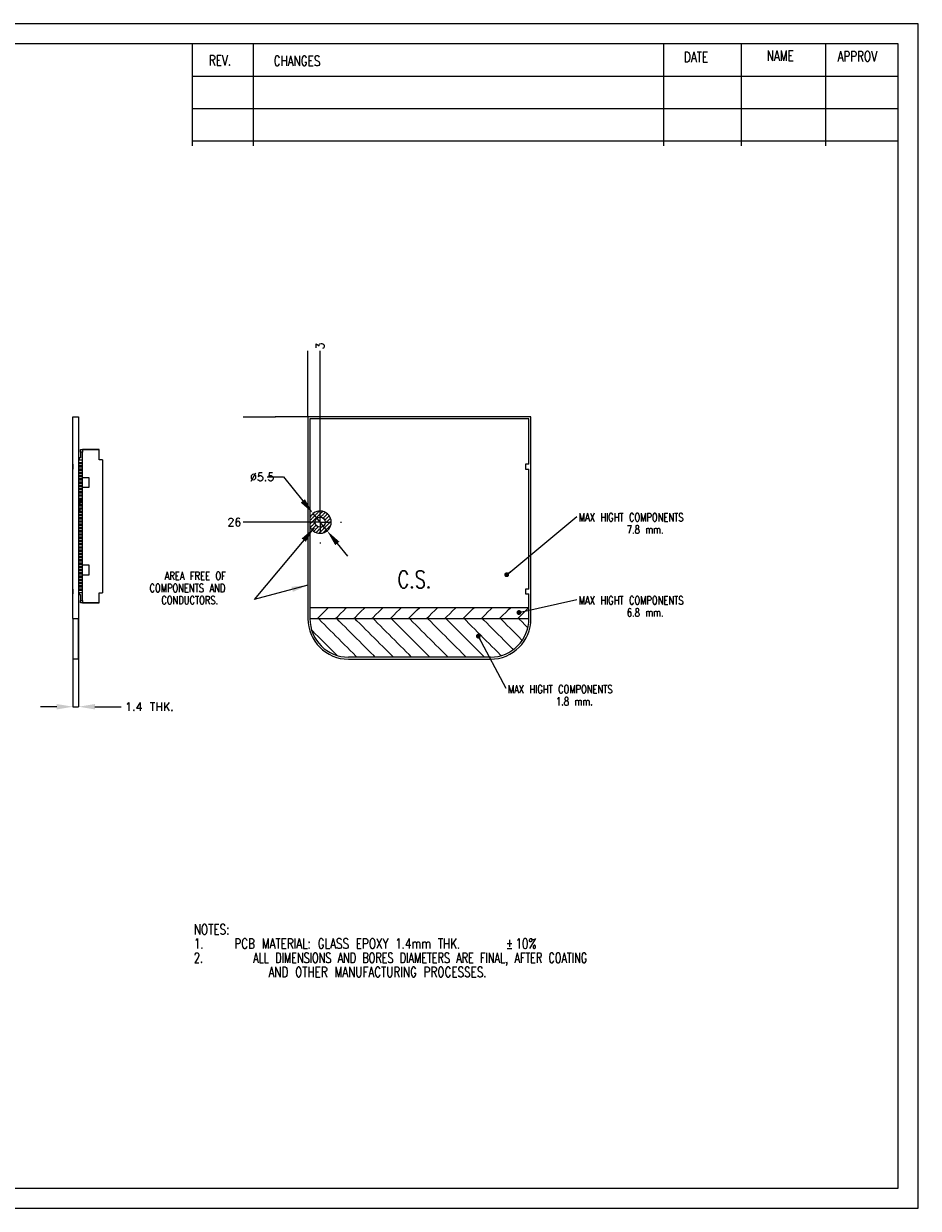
# Model space of a CAD drawing. Header units: inches. Extents: x 4 to 417, y 3 to 295.
# Tile 5 of 5: x 197 to 417, y 3 to 295. Entities that reach past the tile are written whole.
import ezdxf

# ---------------------------------------------------------------- set-up
doc = ezdxf.new("R2010")
doc.units = ezdxf.units.IN
doc.header["$MEASUREMENT"] = 0
doc.header["$PDSIZE"] = -1
doc.layers.get('0').update_dxf_attribs({"lineweight": 0})
doc.layers.get('Defpoints').update_dxf_attribs({"lineweight": 0})
doc.layers.add('DIM', color=1, linetype='Continuous', lineweight=0, true_color=0xff0000)
doc.layers.add('TXT', color=5, linetype='Continuous', lineweight=0, true_color=0x0000ff)
for name, color, linetype, lineweight in [('FORMAT', 7, 'Continuous', 15), ('FRAME', 7, 'Continuous', 0), ('SLD-0', 7, 'Continuous', 15)]:
    doc.layers.add(name, color=color, linetype=linetype, lineweight=lineweight)
doc.styles.add('_TCW_TXTSTY_1', font='txt')
doc.styles.add('_TCW_TXTSTY_2', font='TXT.SHX', dxfattribs={"width": 0.75})
doc.styles.add('_TCW_TXTSTY_3', font='TXT.SHX', dxfattribs={"width": 0.695205})
doc.styles.add('SLDTEXTSTYLE0', font='TXT.SHX')
doc.styles.get("Standard").update_dxf_attribs({"font": 'TXT.SHX'})
doc.dimstyles.get("Standard").update_dxf_attribs({"dimtxt": 1.2, "dimasz": 4, "dimexe": 1, "dimexo": 1, "dimgap": 1.524, "dimtad": 1, "dimtih": 1, "dimtoh": 1, "dimrnd": 2e-07, "dimzin": 0, "dimdsep": 46, "dimtxsty": '_TCW_TXTSTY_1', "dimcen": 0.09, "dimazin": 0, "dimtfac": 1, "dimtmove": 0, "dimatfit": 3, "dimfxl": 1, "dimtolj": 1, "dimtzin": 0, "dimarcsym": 0})

# ---------------------------------------------------------------- blocks, each defined once
blk = doc.blocks.new('SW_NOTE_0')
at = {"layer": 'DIM', "color": 0, "char_height": 2.5, "attachment_point": 1}
for s, insert, style in [('NOTES:', (0, 3.22), '_TCW_TXTSTY_2'), ('1.', (0, -0.28), '_TCW_TXTSTY_2'), ('PCB MATERIAL: GLASS EPOXY 1.4mm THK. ', (10, -0.28), '_TCW_TXTSTY_2'), ('%%p', (76.92, -0.28), '_TCW_TXTSTY_2'), ('10%', (79.3, -0.28), '_TCW_TXTSTY_2'), ('2.        ALL DIMENSIONS AND BORES DIAMETERS ARE FINAL, AFTER COATING    ', (0, -3.78), '_TCW_TXTSTY_3'), ('           AND OTHER MANUFACTURING PROCESSES. ', (0, -7.28), '_TCW_TXTSTY_2')]:
    blk.add_mtext(s, dxfattribs=dict(at, insert=insert, style=style))
blk = doc.blocks.new('*D34')
at = {"layer": 'Defpoints', "color": 0}
for p in [(209.01, 138.54), (210.41, 138.66), (210.41, 126.32)]:
    blk.add_point(p, dxfattribs=at)
at = {"layer": 'DIM', "color": 0, "lineweight": -2}
for p, q in [((209.01, 138.48), (209.01, 126.32)), ((210.41, 138.6), (210.41, 126.32)), ((205.01, 126.32), (201.01, 126.32)), ((209.01, 126.32), (210.41, 126.32)), ((214.41, 126.32), (220.94, 126.32))]:
    blk.add_line(p, q, dxfattribs=at)
at = {"layer": 'DIM', "color": 0}
for points in [[(205.01, 125.65), (205.01, 126.98), (209.01, 126.32)], [(214.41, 126.98), (214.41, 125.65), (210.41, 126.32)]]:
    blk.add_solid(points, dxfattribs=at)
at = {"layer": 'DIM', "color": 0, "insert": (227.87, 126.32), "char_height": 2, "attachment_point": 5, "style": 'SLDTEXTSTYLE0'}
blk.add_mtext('\\A1;1.4 THK.', dxfattribs=at)
blk = doc.blocks.new('*D35')
at = {"layer": 'Defpoints', "color": 0}
for p in [(250.94, 197.71, 0.1), (266.94, 197.84, 0.1), (266.94, 197.84, 0.1)]:
    blk.add_point(p, dxfattribs=at)
at = {"layer": 'DIM', "color": 0, "lineweight": -2}
for p, q in [((258.94, 197.71, 0.1), (250.94, 197.71, 0.1)), ((266.88, 197.84, 0.1), (258.89, 197.84, 0.1)), ((258.89, 197.84, 0.1), (258.94, 197.71, 0.1))]:
    blk.add_line(p, q, dxfattribs=at)
at = {"layer": 'DIM', "color": 0, "insert": (250.44, 197.71), "char_height": 2, "attachment_point": 5, "style": 'SLDTEXTSTYLE0'}
blk.add_mtext('\\A1;', dxfattribs=at)
blk = doc.blocks.new('_None')
blk = doc.blocks.new('*D36')
at = {"layer": 'Defpoints', "color": 0}
for p in [(250.94, 171.84, 0.1), (269.94, 171.84, 0.1), (266.94, 145.84, 0.1)]:
    blk.add_point(p, dxfattribs=at)
at = {"layer": 'DIM', "color": 0, "lineweight": -2}
for p, q in [((258.94, 171.84, 0.1), (250.94, 171.84, 0.1)), ((261.94, 171.84, 0.1), (258.94, 171.84, 0.1)), ((269.88, 171.84, 0.1), (261.94, 171.84, 0.1))]:
    blk.add_line(p, q, dxfattribs=at)
at = {"layer": 'DIM', "color": 0, "insert": (248.82, 171.84), "char_height": 2, "attachment_point": 5, "style": 'SLDTEXTSTYLE0'}
blk.add_mtext('\\A1;26', dxfattribs=at)
blk = doc.blocks.new('*D37')
at = {"layer": 'Defpoints', "color": 0}
for p in [(266.94, 214.13, 0.1), (266.94, 197.84, 0.1), (266.94, 197.84, 0.1)]:
    blk.add_point(p, dxfattribs=at)
at = {"layer": 'DIM', "color": 0, "lineweight": -2}
for p, q in [((266.94, 206.13, 0.1), (266.94, 214.13, 0.1)), ((266.94, 205.84, 0.1), (266.94, 206.13, 0.1)), ((266.94, 197.9, 0.1), (266.94, 205.84, 0.1))]:
    blk.add_line(p, q, dxfattribs=at)
at = {"layer": 'DIM', "color": 0, "insert": (266.94, 214.63), "char_height": 2, "attachment_point": 5, "rotation": 90, "style": 'SLDTEXTSTYLE0'}
blk.add_mtext('\\A1;', dxfattribs=at)
blk = doc.blocks.new('*D38')
at = {"layer": 'Defpoints', "color": 0}
for p in [(269.94, 214.13, 0.1), (266.94, 197.84, 0.1), (269.94, 171.84, 0.1)]:
    blk.add_point(p, dxfattribs=at)
at = {"layer": 'DIM', "color": 0, "lineweight": -2}
for p, q in [((269.94, 206.13, 0.1), (269.94, 214.13, 0.1)), ((269.94, 198.13, 0.1), (269.94, 206.13, 0.1)), ((269.94, 171.9, 0.1), (269.94, 198.13, 0.1))]:
    blk.add_line(p, q, dxfattribs=at)
at = {"layer": 'DIM', "color": 0, "insert": (269.94, 215.29), "char_height": 2, "attachment_point": 5, "rotation": 90, "style": 'SLDTEXTSTYLE0'}
blk.add_mtext('\\A1;3', dxfattribs=at)
blk = doc.blocks.new('*D39')
at = {"layer": 'Defpoints', "color": 0}
for p in [(268.21, 173.98), (271.67, 169.7)]:
    blk.add_point(p, dxfattribs=at)
at = {"layer": 'DIM', "color": 0, "lineweight": -2}
for p, q in [((256.91, 182.98), (260.91, 182.98)), ((260.91, 182.98), (265.69, 177.08)), ((271.67, 169.7), (268.21, 173.98)), ((274.19, 166.6), (276.71, 163.49))]:
    blk.add_line(p, q, dxfattribs=at)
at = {"layer": 'DIM', "color": 0}
for points in [[(265.17, 176.66), (266.21, 177.5), (268.21, 173.98)], [(274.71, 167.02), (273.67, 166.18), (271.67, 169.7)]]:
    blk.add_solid(points, dxfattribs=at)
at = {"layer": 'DIM', "color": 0, "insert": (255.66, 182.98), "char_height": 2, "attachment_point": 5, "style": 'SLDTEXTSTYLE0'}
blk.add_mtext('\\A1;∅5.5', dxfattribs=at)
blk = doc.blocks.new('SW_NOTE_7')
at = {"layer": 'DIM', "color": 0, "char_height": 2, "attachment_point": 1, "style": '_TCW_TXTSTY_2'}
for s, insert in [('AREA FREE OF', (-22.09, 6.79)), ('COMPONENTS AND', (-25.83, 3.79)), ('CONDUCTORS.', (-22.91, 0.79))]:
    blk.add_mtext(s, dxfattribs=dict(at, insert=insert))
blk = doc.blocks.new('SW_NOTE_8')
at = {"layer": 'DIM', "color": 0, "char_height": 2, "attachment_point": 1, "style": '_TCW_TXTSTY_2'}
for s, insert in [('MAX HIGHT COMPONENTS', (0.5, 0.78)), ('1.8 mm.', (12.37, -2.22))]:
    blk.add_mtext(s, dxfattribs=dict(at, insert=insert))
blk = doc.blocks.new('SW_NOTE_9')
at = {"layer": 'DIM', "color": 0, "char_height": 2, "attachment_point": 1, "style": '_TCW_TXTSTY_2'}
for s, insert in [('MAX HIGHT COMPONENTS', (0.5, 0.79)), ('7.8 mm.', (12.36, -2.21))]:
    blk.add_mtext(s, dxfattribs=dict(at, insert=insert))
blk = doc.blocks.new('SW_NOTE_10')
at = {"layer": 'DIM', "color": 0, "char_height": 2, "attachment_point": 1, "style": '_TCW_TXTSTY_2'}
for s, insert in [('MAX HIGHT COMPONENTS', (0.5, 0.78)), ('6.8 mm.', (12.36, -2.22))]:
    blk.add_mtext(s, dxfattribs=dict(at, insert=insert))
blk = doc.blocks.new('SW_CENTERMARKSYMBOL_1')
at = {"layer": 'DIM', "color": 0}
for p, q in [((0, 5), (0, 5.25)), ((-5, 0), (-5.25, 0)), ((0, 0), (-2.5, 0)), ((0, 0), (0, 2.5)), ((0, 0), (0, -2.5)), ((0, 0), (2.5, 0)), ((5, 0), (5.25, 0)), ((0, -5), (0, -5.25))]:
    blk.add_line(p, q, dxfattribs=at)

msp = doc.modelspace()

# ---------------------------------------------------------------- hatches: boundary and pattern name
at = {"layer": 'DIM', "linetype": 'Continuous'}
h = msp.add_hatch(dxfattribs=at)
h.set_pattern_fill('ANSI31', color=256, scale=0.2, style=0)
h.set_pattern_definition([(45, (0, 0), (-0.4490128, 0.4490128), [0.2])])
h.paths.add_polyline_path([(267.44, 170.69), (267.51, 170.56), (267.58, 170.44), (267.65, 170.32), (267.73, 170.2), (267.82, 170.09), (267.92, 169.98), (268.02, 169.87), (268.12, 169.78), (268.23, 169.69), (268.35, 169.6), (268.47, 169.52), (268.59, 169.45), (268.71, 169.38), (268.84, 169.32), (268.98, 169.26), (269.11, 169.22), (269.25, 169.18), (269.39, 169.15), (269.53, 169.12), (269.67, 169.1), (269.82, 169.09), (269.96, 169.09), (270.1, 169.1), (270.25, 169.11), (270.39, 169.13), (270.53, 169.15), (270.67, 169.19), (270.8, 169.23), (270.94, 169.28), (271.07, 169.33), (271.2, 169.4), (271.33, 169.47), (271.45, 169.54), (271.57, 169.62), (271.68, 169.71), (271.79, 169.8), (271.89, 169.9), (271.99, 170.01), (272.08, 170.12), (272.17, 170.23), (272.25, 170.35), (272.32, 170.47), (272.39, 170.6), (272.45, 170.73), (272.51, 170.86), (272.56, 170.99), (272.6, 171.13), (272.63, 171.27), (272.66, 171.41), (272.67, 171.55), (272.69, 171.7), (272.69, 171.84), (272.69, 171.98), (272.67, 172.13), (272.66, 172.27), (272.63, 172.41), (272.6, 172.55), (272.56, 172.69), (272.51, 172.82), (272.45, 172.95), (272.39, 173.08), (272.32, 173.21), (272.25, 173.33), (272.17, 173.45), (272.08, 173.56), (271.99, 173.67), (271.89, 173.78), (271.79, 173.88), (271.68, 173.97), (271.57, 174.06), (271.45, 174.14), (271.33, 174.22), (271.2, 174.28), (271.07, 174.35), (270.94, 174.4), (270.8, 174.45), (270.67, 174.49), (270.53, 174.53), (270.39, 174.55), (270.25, 174.57), (270.1, 174.59), (269.96, 174.59), (269.82, 174.59), (269.67, 174.58), (269.53, 174.56), (269.39, 174.54), (269.25, 174.5), (269.11, 174.46), (268.98, 174.42), (268.84, 174.36), (268.71, 174.3), (268.59, 174.24), (268.47, 174.16), (268.35, 174.08), (268.23, 174), (268.12, 173.9), (268.02, 173.81), (267.92, 173.7), (267.82, 173.6), (267.73, 173.48), (267.65, 173.37), (267.58, 173.24), (267.51, 173.12), (267.44, 172.99)], flags=16)
h.paths.add_polyline_path([(271.19, 171.84), (271.19, 171.91), (271.18, 171.97), (271.17, 172.03), (271.16, 172.1), (271.15, 172.16), (271.13, 172.22), (271.11, 172.29), (271.08, 172.35), (271.06, 172.4), (271.02, 172.46), (270.99, 172.52), (270.95, 172.57), (270.92, 172.62), (270.87, 172.67), (270.83, 172.72), (270.78, 172.76), (270.73, 172.81), (270.68, 172.85), (270.63, 172.88), (270.57, 172.92), (270.52, 172.95), (270.46, 172.98), (270.4, 173), (270.34, 173.03), (270.28, 173.04), (270.21, 173.06), (270.15, 173.07), (270.09, 173.08), (270.02, 173.09), (269.96, 173.09), (269.89, 173.09), (269.83, 173.09), (269.76, 173.08), (269.7, 173.07), (269.63, 173.05), (269.57, 173.04), (269.51, 173.01), (269.45, 172.99), (269.39, 172.96), (269.33, 172.93), (269.28, 172.9), (269.22, 172.87), (269.17, 172.83), (269.12, 172.79), (269.07, 172.74), (269.03, 172.7), (268.98, 172.65), (268.94, 172.6), (268.91, 172.54), (268.87, 172.49), (268.84, 172.43), (268.81, 172.37), (268.78, 172.32), (268.76, 172.25), (268.74, 172.19), (268.72, 172.13), (268.71, 172.07), (268.7, 172), (268.69, 171.94), (268.69, 171.87), (268.69, 171.81), (268.69, 171.74), (268.7, 171.68), (268.71, 171.61), (268.72, 171.55), (268.74, 171.49), (268.76, 171.43), (268.78, 171.37), (268.81, 171.31), (268.84, 171.25), (268.87, 171.19), (268.91, 171.14), (268.94, 171.09), (268.98, 171.03), (269.03, 170.99), (269.07, 170.94), (269.12, 170.9), (269.17, 170.85), (269.22, 170.82), (269.28, 170.78), (269.33, 170.75), (269.39, 170.72), (269.45, 170.69), (269.51, 170.67), (269.57, 170.65), (269.63, 170.63), (269.7, 170.61), (269.76, 170.6), (269.83, 170.6), (269.89, 170.59), (269.96, 170.59), (270.02, 170.59), (270.09, 170.6), (270.15, 170.61), (270.21, 170.62), (270.28, 170.64), (270.34, 170.66), (270.4, 170.68), (270.46, 170.7), (270.52, 170.73), (270.57, 170.76), (270.63, 170.8), (270.68, 170.84), (270.73, 170.87), (270.78, 170.92), (270.83, 170.96), (270.87, 171.01), (270.92, 171.06), (270.95, 171.11), (270.99, 171.16), (271.02, 171.22), (271.06, 171.28), (271.08, 171.34), (271.11, 171.4), (271.13, 171.46), (271.15, 171.52), (271.16, 171.58), (271.17, 171.65), (271.18, 171.71), (271.19, 171.78)], flags=16)
h = msp.add_hatch(dxfattribs=at)
h.set_pattern_fill('ANSI31', color=256, style=0)
h.set_pattern_definition([(45, (0, 0), (-2.245064, 2.245064), [1])])
h.paths.add_polyline_path([(321.44, 150.74), (267.44, 150.74), (267.44, 148.04), (321.44, 148.04)])
at = {"layer": 'DIM', "linetype": 'Continuous', "true_color": 0xff0000}
h = msp.add_hatch(dxfattribs=at)
h.set_pattern_fill('ANSI31', color=1, angle=90, style=0)
h.set_pattern_definition([(135, (0, 0), (-2.245064, -2.245064), [1])])
h.paths.add_polyline_path([(276.94, 138.54), (311.94, 138.54), (312.42, 138.55), (312.9, 138.59), (313.38, 138.65), (313.85, 138.73), (314.32, 138.84), (314.79, 138.97), (315.24, 139.13), (315.69, 139.31), (316.13, 139.51), (316.55, 139.73), (316.97, 139.98), (317.37, 140.24), (317.76, 140.53), (318.13, 140.83), (318.49, 141.15), (318.83, 141.49), (319.15, 141.85), (319.45, 142.22), (319.74, 142.61), (320, 143.01), (320.25, 143.43), (320.47, 143.86), (320.67, 144.29), (320.85, 144.74), (321.01, 145.2), (321.14, 145.66), (321.25, 146.13), (321.33, 146.6), (321.39, 147.08), (321.43, 147.56), (321.44, 148.04), (267.44, 148.04), (267.45, 147.56), (267.49, 147.08), (267.55, 146.6), (267.64, 146.13), (267.75, 145.66), (267.88, 145.2), (268.03, 144.74), (268.21, 144.29), (268.41, 143.86), (268.64, 143.43), (268.88, 143.01), (269.14, 142.61), (269.43, 142.22), (269.73, 141.85), (270.06, 141.49), (270.4, 141.15), (270.75, 140.83), (271.13, 140.53), (271.51, 140.24), (271.92, 139.98), (272.33, 139.73), (272.76, 139.51), (273.2, 139.31), (273.64, 139.13), (274.1, 138.97), (274.56, 138.84), (275.03, 138.73), (275.5, 138.65), (275.98, 138.59), (276.46, 138.55)])

# ---------------------------------------------------------------- linework, layer by layer
at = {"color": 7, "linetype": 'Continuous', "lineweight": 15}
for p, q in [((209.02, 197.34), (209.01, 197.34)), ((209.01, 186.14), (209.01, 197.34)), ((209.02, 148.04), (209.02, 197.84)), ((209.02, 197.84), (210.4, 197.84)), ((210.4, 197.84), (210.4, 148.04)), ((210.4, 197.34), (210.41, 197.34)), ((210.41, 197.34), (210.41, 148.04)), ((266.94, 197.84), (266.94, 148.04)), ((321.94, 197.84), (266.94, 197.84)), ((267.44, 197.34), (267.44, 172.99)), ((321.44, 197.34), (267.44, 197.34)), ((321.44, 186.14), (321.44, 197.34)), ((321.94, 148.04), (321.94, 197.84)), ((210.56, 187.68), (210.56, 187.24)), ((210.86, 187.68), (210.56, 187.68)), ((210.56, 187.24), (211.36, 187.24)), ((210.86, 189.14), (210.86, 189.74)), ((210.86, 189.74), (215.46, 189.74)), ((210.86, 189.14), (210.86, 187.68)), ((211.36, 189.14), (210.86, 189.14)), ((211.26, 187.24), (211.26, 182.8)), ((215.46, 189.73), (211.36, 189.73)), ((211.36, 189.73), (211.36, 189.14)), ((211.36, 187.24), (211.36, 189.14)), ((215.46, 189.74), (215.46, 189.73)), ((215.46, 187.24), (215.46, 189.73)), ((216.26, 187.24), (215.46, 187.24)), ((216.26, 187.24), (216.26, 154.44)), ((209.02, 186.14), (209.01, 186.14)), ((209.01, 186.14), (209.01, 184.94)), ((209.01, 184.94), (209.02, 184.94)), ((209.01, 155.34), (209.01, 184.94)), ((210.41, 186.69), (210.46, 186.69)), ((210.41, 186.19), (210.46, 186.19)), ((210.41, 185.89), (210.46, 185.89)), ((210.41, 185.39), (210.46, 185.39)), ((210.41, 185.09), (210.46, 185.09)), ((210.41, 184.59), (210.46, 184.59)), ((210.41, 184.29), (210.46, 184.29)), ((210.46, 186.19), (210.46, 186.69)), ((210.46, 186.59), (210.56, 186.59)), ((210.46, 186.29), (210.56, 186.29)), ((210.46, 185.39), (210.46, 185.89)), ((210.46, 185.79), (210.56, 185.79)), ((210.46, 185.49), (210.56, 185.49)), ((210.46, 184.59), (210.46, 185.09)), ((210.46, 184.99), (210.56, 184.99)), ((210.46, 184.69), (210.56, 184.69)), ((210.46, 183.79), (210.46, 184.29)), ((210.46, 184.19), (210.56, 184.19)), ((210.56, 186.59), (210.56, 186.29)), ((210.56, 186.59), (211.16, 186.59)), ((210.56, 186.29), (211.16, 186.29)), ((210.56, 185.79), (210.56, 185.49)), ((210.56, 185.79), (211.16, 185.79)), ((210.56, 185.49), (211.16, 185.49)), ((210.56, 184.99), (210.56, 184.69)), ((210.56, 184.99), (211.16, 184.99)), ((210.56, 184.69), (211.16, 184.69)), ((210.56, 184.19), (210.56, 183.89)), ((210.56, 184.19), (211.16, 184.19)), ((211.16, 186.59), (211.16, 186.29)), ((211.16, 186.59), (211.26, 186.59)), ((211.16, 186.29), (211.26, 186.29)), ((211.16, 185.79), (211.16, 185.49)), ((211.16, 185.79), (211.26, 185.79)), ((211.16, 185.49), (211.26, 185.49)), ((211.16, 184.99), (211.16, 184.69)), ((211.16, 184.99), (211.26, 184.99)), ((211.16, 184.69), (211.26, 184.69)), ((211.16, 184.19), (211.16, 183.89)), ((211.16, 184.19), (211.26, 184.19)), ((321.44, 186.14), (320.59, 186.14)), ((320.59, 186.14), (320.59, 184.94)), ((320.59, 184.94), (321.44, 184.94)), ((321.44, 155.34), (321.44, 184.94)), ((210.41, 183.79), (210.46, 183.79)), ((210.41, 183.49), (210.46, 183.49)), ((210.41, 182.99), (210.46, 182.99)), ((210.41, 182.69), (210.46, 182.69)), ((210.41, 182.19), (210.46, 182.19)), ((210.41, 181.89), (210.46, 181.89)), ((210.41, 181.39), (210.46, 181.39)), ((210.46, 183.89), (210.56, 183.89)), ((210.46, 182.99), (210.46, 183.49)), ((210.46, 183.39), (210.56, 183.39)), ((210.46, 183.09), (210.56, 183.09)), ((210.46, 182.19), (210.46, 182.69)), ((210.46, 182.59), (210.56, 182.59)), ((210.46, 182.29), (210.56, 182.29)), ((210.46, 181.39), (210.46, 181.89)), ((210.46, 181.79), (210.56, 181.79)), ((210.46, 181.49), (210.56, 181.49)), ((210.56, 183.89), (211.16, 183.89)), ((210.56, 183.39), (210.56, 183.09)), ((210.56, 183.39), (211.16, 183.39)), ((210.56, 183.09), (211.16, 183.09)), ((210.56, 182.59), (210.56, 182.29)), ((210.56, 182.59), (211.16, 182.59)), ((210.56, 182.29), (211.16, 182.29)), ((210.56, 181.79), (210.56, 181.49)), ((210.56, 181.79), (211.16, 181.79)), ((210.56, 181.49), (211.16, 181.49)), ((211.16, 183.89), (211.26, 183.89)), ((211.16, 183.39), (211.16, 183.09)), ((211.16, 183.39), (211.26, 183.39)), ((211.16, 183.09), (211.26, 183.09)), ((211.16, 182.59), (211.16, 182.29)), ((211.16, 182.59), (211.26, 182.59)), ((211.16, 182.29), (211.26, 182.29)), ((211.16, 181.79), (211.16, 181.49)), ((211.16, 181.79), (211.26, 181.79)), ((211.16, 181.49), (211.26, 181.49)), ((213.02, 182.8), (211.26, 182.8)), ((211.26, 182.8), (211.26, 180.44)), ((213.02, 180.44), (213.02, 182.8)), ((210.41, 181.09), (210.46, 181.09)), ((210.41, 180.59), (210.46, 180.59)), ((210.41, 180.29), (210.46, 180.29)), ((210.41, 179.79), (210.46, 179.79)), ((210.41, 179.49), (210.46, 179.49)), ((210.41, 178.99), (210.46, 178.99)), ((210.41, 178.69), (210.46, 178.69)), ((210.46, 180.59), (210.46, 181.09)), ((210.46, 180.99), (210.56, 180.99)), ((210.46, 180.69), (210.56, 180.69)), ((210.46, 179.79), (210.46, 180.29)), ((210.46, 180.19), (210.56, 180.19)), ((210.46, 179.89), (210.56, 179.89)), ((210.46, 178.99), (210.46, 179.49)), ((210.46, 179.39), (210.56, 179.39)), ((210.46, 179.09), (210.56, 179.09)), ((210.46, 178.19), (210.46, 178.69)), ((210.46, 178.59), (210.56, 178.59)), ((210.46, 178.29), (210.56, 178.29)), ((210.56, 180.99), (210.56, 180.69)), ((210.56, 180.99), (211.16, 180.99)), ((210.56, 180.69), (211.16, 180.69)), ((210.56, 180.19), (210.56, 179.89)), ((210.56, 180.19), (211.16, 180.19)), ((210.56, 179.89), (211.16, 179.89)), ((210.56, 179.39), (210.56, 179.09)), ((210.56, 179.39), (211.16, 179.39)), ((210.56, 179.09), (211.16, 179.09)), ((210.56, 178.59), (210.56, 178.29)), ((210.56, 178.59), (211.16, 178.59)), ((210.56, 178.29), (211.16, 178.29)), ((211.16, 180.99), (211.16, 180.69)), ((211.16, 180.99), (211.26, 180.99)), ((211.16, 180.69), (211.26, 180.69)), ((211.16, 180.19), (211.16, 179.89)), ((211.16, 180.19), (211.26, 180.19)), ((211.16, 179.89), (211.26, 179.89)), ((211.16, 179.39), (211.16, 179.09)), ((211.16, 179.39), (211.26, 179.39)), ((211.16, 179.09), (211.26, 179.09)), ((211.16, 178.59), (211.16, 178.29)), ((211.16, 178.59), (211.26, 178.59)), ((211.16, 178.29), (211.26, 178.29)), ((211.26, 180.44), (213.02, 180.44)), ((211.26, 180.44), (211.26, 161.24)), ((210.41, 178.19), (210.46, 178.19)), ((210.41, 177.89), (210.46, 177.89)), ((210.41, 177.39), (210.46, 177.39)), ((210.41, 177.24), (211.26, 177.24)), ((210.41, 177.09), (210.46, 177.09)), ((210.41, 176.59), (210.46, 176.59)), ((210.41, 176.29), (210.46, 176.29)), ((210.41, 175.79), (210.46, 175.79)), ((210.41, 175.49), (210.46, 175.49)), ((210.46, 177.39), (210.46, 177.89)), ((210.46, 177.79), (210.56, 177.79)), ((210.46, 177.49), (210.56, 177.49)), ((210.46, 176.59), (210.46, 177.09)), ((210.46, 176.99), (210.56, 176.99)), ((210.46, 176.69), (210.56, 176.69)), ((210.46, 175.79), (210.46, 176.29)), ((210.46, 176.19), (210.56, 176.19)), ((210.46, 175.89), (210.56, 175.89)), ((210.46, 174.99), (210.46, 175.49)), ((210.46, 175.39), (210.56, 175.39)), ((210.56, 177.79), (210.56, 177.49)), ((210.56, 177.79), (211.16, 177.79)), ((210.56, 177.49), (211.16, 177.49)), ((210.56, 176.99), (210.56, 176.69)), ((210.56, 176.99), (211.16, 176.99)), ((210.56, 176.69), (211.16, 176.69)), ((210.56, 176.19), (210.56, 175.89)), ((210.56, 176.19), (211.16, 176.19)), ((210.56, 175.89), (211.16, 175.89)), ((210.56, 175.39), (210.56, 175.09)), ((210.56, 175.39), (211.16, 175.39)), ((210.81, 176.24), (210.81, 176.69)), ((210.81, 176.19), (210.81, 176.24)), ((210.81, 175.79), (210.81, 175.89)), ((210.81, 175.39), (210.81, 175.42)), ((211.16, 177.79), (211.16, 177.49)), ((211.16, 177.79), (211.26, 177.79)), ((211.16, 177.49), (211.26, 177.49)), ((211.16, 176.99), (211.16, 176.69)), ((211.16, 176.99), (211.26, 176.99)), ((211.16, 176.69), (211.26, 176.69)), ((211.16, 176.19), (211.16, 175.89)), ((211.16, 176.19), (211.26, 176.19)), ((211.16, 175.89), (211.26, 175.89)), ((211.16, 175.39), (211.16, 175.09)), ((211.16, 175.39), (211.26, 175.39)), ((210.41, 174.99), (210.46, 174.99)), ((210.41, 174.69), (210.46, 174.69)), ((210.41, 174.19), (210.46, 174.19)), ((210.41, 173.89), (210.46, 173.89)), ((210.41, 173.39), (210.46, 173.39)), ((210.41, 173.09), (210.46, 173.09)), ((210.41, 172.59), (210.46, 172.59)), ((210.46, 175.09), (210.56, 175.09)), ((210.46, 174.19), (210.46, 174.69)), ((210.46, 174.59), (210.56, 174.59)), ((210.46, 174.29), (210.56, 174.29)), ((210.46, 173.39), (210.46, 173.89)), ((210.46, 173.79), (210.56, 173.79)), ((210.46, 173.49), (210.56, 173.49)), ((210.46, 172.59), (210.46, 173.09)), ((210.46, 172.99), (210.56, 172.99)), ((210.46, 172.69), (210.56, 172.69)), ((210.56, 175.09), (211.16, 175.09)), ((210.56, 174.59), (210.56, 174.29)), ((210.56, 174.59), (211.16, 174.59)), ((210.56, 174.29), (211.16, 174.29)), ((210.56, 173.79), (210.56, 173.49)), ((210.56, 173.79), (211.16, 173.79)), ((210.56, 173.49), (211.16, 173.49)), ((210.56, 172.99), (210.56, 172.69)), ((210.56, 172.99), (211.16, 172.99)), ((210.56, 172.69), (211.16, 172.69)), ((210.81, 174.97), (210.81, 175.09)), ((210.81, 174.59), (210.81, 174.97)), ((211.16, 175.09), (211.26, 175.09)), ((211.16, 174.59), (211.16, 174.29)), ((211.16, 174.59), (211.26, 174.59)), ((211.16, 174.29), (211.26, 174.29)), ((211.16, 173.79), (211.16, 173.49)), ((211.16, 173.79), (211.26, 173.79)), ((211.16, 173.49), (211.26, 173.49)), ((211.16, 172.99), (211.16, 172.69)), ((211.16, 172.99), (211.26, 172.99)), ((211.16, 172.69), (211.26, 172.69)), ((267.44, 172.99), (267.44, 170.69)), ((210.41, 172.29), (210.46, 172.29)), ((210.41, 171.79), (210.46, 171.79)), ((210.41, 171.49), (210.46, 171.49)), ((210.41, 170.99), (210.46, 170.99)), ((210.41, 170.69), (210.46, 170.69)), ((210.41, 170.19), (210.46, 170.19)), ((210.41, 169.89), (210.46, 169.89)), ((210.46, 171.79), (210.46, 172.29)), ((210.46, 172.19), (210.56, 172.19)), ((210.46, 171.89), (210.56, 171.89)), ((210.46, 170.99), (210.46, 171.49)), ((210.46, 171.39), (210.56, 171.39)), ((210.46, 171.09), (210.56, 171.09)), ((210.46, 170.19), (210.46, 170.69)), ((210.46, 170.59), (210.56, 170.59)), ((210.46, 170.29), (210.56, 170.29)), ((210.46, 169.39), (210.46, 169.89)), ((210.46, 169.79), (210.56, 169.79)), ((210.46, 169.49), (210.56, 169.49)), ((210.56, 172.19), (210.56, 171.89)), ((210.56, 172.19), (211.16, 172.19)), ((210.56, 171.89), (211.16, 171.89)), ((210.56, 171.39), (210.56, 171.09)), ((210.56, 171.39), (211.16, 171.39)), ((210.56, 171.09), (211.16, 171.09)), ((210.56, 170.59), (210.56, 170.29)), ((210.56, 170.59), (211.16, 170.59)), ((210.56, 170.29), (211.16, 170.29)), ((210.56, 169.79), (210.56, 169.49)), ((210.56, 169.79), (211.16, 169.79)), ((210.56, 169.49), (211.16, 169.49)), ((211.16, 172.19), (211.16, 171.89)), ((211.16, 172.19), (211.26, 172.19)), ((211.16, 171.89), (211.26, 171.89)), ((211.16, 171.39), (211.16, 171.09)), ((211.16, 171.39), (211.26, 171.39)), ((211.16, 171.09), (211.26, 171.09)), ((211.16, 170.59), (211.16, 170.29)), ((211.16, 170.59), (211.26, 170.59)), ((211.16, 170.29), (211.26, 170.29)), ((211.16, 169.79), (211.16, 169.49)), ((211.16, 169.79), (211.26, 169.79)), ((211.16, 169.49), (211.26, 169.49)), ((267.44, 170.69), (267.44, 150.74)), ((210.41, 169.39), (210.46, 169.39)), ((210.41, 169.09), (210.46, 169.09)), ((210.41, 168.59), (210.46, 168.59)), ((210.41, 168.29), (210.46, 168.29)), ((210.41, 167.79), (210.46, 167.79)), ((210.41, 167.49), (210.46, 167.49)), ((210.41, 166.99), (210.46, 166.99)), ((210.41, 166.69), (210.46, 166.69)), ((210.46, 168.59), (210.46, 169.09)), ((210.46, 168.99), (210.56, 168.99)), ((210.46, 168.69), (210.56, 168.69)), ((210.46, 167.79), (210.46, 168.29)), ((210.46, 168.19), (210.56, 168.19)), ((210.46, 167.89), (210.56, 167.89)), ((210.46, 166.99), (210.46, 167.49)), ((210.46, 167.39), (210.56, 167.39)), ((210.46, 167.09), (210.56, 167.09)), ((210.46, 166.19), (210.46, 166.69)), ((210.46, 166.59), (210.56, 166.59)), ((210.56, 168.99), (210.56, 168.69)), ((210.56, 168.99), (211.16, 168.99)), ((210.56, 168.69), (211.16, 168.69)), ((210.56, 168.19), (210.56, 167.89)), ((210.56, 168.19), (211.16, 168.19)), ((210.56, 167.89), (211.16, 167.89)), ((210.56, 167.39), (210.56, 167.09)), ((210.56, 167.39), (211.16, 167.39)), ((210.56, 167.09), (211.16, 167.09)), ((210.56, 166.59), (210.56, 166.29)), ((210.56, 166.59), (211.16, 166.59)), ((211.16, 168.99), (211.16, 168.69)), ((211.16, 168.99), (211.26, 168.99)), ((211.16, 168.69), (211.26, 168.69)), ((211.16, 168.19), (211.16, 167.89)), ((211.16, 168.19), (211.26, 168.19)), ((211.16, 167.89), (211.26, 167.89)), ((211.16, 167.39), (211.16, 167.09)), ((211.16, 167.39), (211.26, 167.39)), ((211.16, 167.09), (211.26, 167.09)), ((211.16, 166.59), (211.16, 166.29)), ((211.16, 166.59), (211.26, 166.59)), ((210.41, 166.19), (210.46, 166.19)), ((210.41, 165.89), (210.46, 165.89)), ((210.41, 165.39), (210.46, 165.39)), ((210.41, 165.09), (210.46, 165.09)), ((210.41, 164.59), (210.46, 164.59)), ((210.41, 164.29), (210.46, 164.29)), ((210.41, 163.79), (210.46, 163.79)), ((210.46, 166.29), (210.56, 166.29)), ((210.46, 165.39), (210.46, 165.89)), ((210.46, 165.79), (210.56, 165.79)), ((210.46, 165.49), (210.56, 165.49)), ((210.46, 164.59), (210.46, 165.09)), ((210.46, 164.99), (210.56, 164.99)), ((210.46, 164.69), (210.56, 164.69)), ((210.46, 163.79), (210.46, 164.29)), ((210.46, 164.19), (210.56, 164.19)), ((210.46, 163.89), (210.56, 163.89)), ((210.56, 166.29), (211.16, 166.29)), ((210.56, 165.79), (210.56, 165.49)), ((210.56, 165.79), (211.16, 165.79)), ((210.56, 165.49), (211.16, 165.49)), ((210.56, 164.99), (210.56, 164.69)), ((210.56, 164.99), (211.16, 164.99)), ((210.56, 164.69), (211.16, 164.69)), ((210.56, 164.19), (210.56, 163.89)), ((210.56, 164.19), (211.16, 164.19)), ((210.56, 163.89), (211.16, 163.89)), ((211.16, 166.29), (211.26, 166.29)), ((211.16, 165.79), (211.16, 165.49)), ((211.16, 165.79), (211.26, 165.79)), ((211.16, 165.49), (211.26, 165.49)), ((211.16, 164.99), (211.16, 164.69)), ((211.16, 164.99), (211.26, 164.99)), ((211.16, 164.69), (211.26, 164.69)), ((211.16, 164.19), (211.16, 163.89)), ((211.16, 164.19), (211.26, 164.19)), ((211.16, 163.89), (211.26, 163.89)), ((210.41, 163.49), (210.46, 163.49)), ((210.41, 162.99), (210.46, 162.99)), ((210.41, 162.69), (210.46, 162.69)), ((210.41, 162.19), (210.46, 162.19)), ((210.41, 161.89), (210.46, 161.89)), ((210.41, 161.39), (210.46, 161.39)), ((210.41, 161.09), (210.46, 161.09)), ((210.46, 162.99), (210.46, 163.49)), ((210.46, 163.39), (210.56, 163.39)), ((210.46, 163.09), (210.56, 163.09)), ((210.46, 162.19), (210.46, 162.69)), ((210.46, 162.59), (210.56, 162.59)), ((210.46, 162.29), (210.56, 162.29)), ((210.46, 161.39), (210.46, 161.89)), ((210.46, 161.79), (210.56, 161.79)), ((210.46, 161.49), (210.56, 161.49)), ((210.46, 160.59), (210.46, 161.09)), ((210.46, 160.99), (210.56, 160.99)), ((210.56, 163.39), (210.56, 163.09)), ((210.56, 163.39), (211.16, 163.39)), ((210.56, 163.09), (211.16, 163.09)), ((210.56, 162.59), (210.56, 162.29)), ((210.56, 162.59), (211.16, 162.59)), ((210.56, 162.29), (211.16, 162.29)), ((210.56, 161.79), (210.56, 161.49)), ((210.56, 161.79), (211.16, 161.79)), ((210.56, 161.49), (211.16, 161.49)), ((210.56, 160.99), (210.56, 160.69)), ((210.56, 160.99), (211.16, 160.99)), ((211.16, 163.39), (211.16, 163.09)), ((211.16, 163.39), (211.26, 163.39)), ((211.16, 163.09), (211.26, 163.09)), ((211.16, 162.59), (211.16, 162.29)), ((211.16, 162.59), (211.26, 162.59)), ((211.16, 162.29), (211.26, 162.29)), ((211.16, 161.79), (211.16, 161.49)), ((211.16, 161.79), (211.26, 161.79)), ((211.16, 161.49), (211.26, 161.49)), ((211.16, 160.99), (211.16, 160.69)), ((211.16, 160.99), (211.26, 160.99)), ((213.02, 161.24), (211.26, 161.24)), ((211.26, 161.24), (211.26, 158.88)), ((213.02, 158.88), (213.02, 161.24)), ((210.41, 160.59), (210.46, 160.59)), ((210.41, 160.29), (210.46, 160.29)), ((210.41, 159.79), (210.46, 159.79)), ((210.41, 159.49), (210.46, 159.49)), ((210.41, 158.99), (210.46, 158.99)), ((210.41, 158.69), (210.46, 158.69)), ((210.41, 158.19), (210.46, 158.19)), ((210.41, 157.89), (210.46, 157.89)), ((210.46, 160.69), (210.56, 160.69)), ((210.46, 159.79), (210.46, 160.29)), ((210.46, 160.19), (210.56, 160.19)), ((210.46, 159.89), (210.56, 159.89)), ((210.46, 158.99), (210.46, 159.49)), ((210.46, 159.39), (210.56, 159.39)), ((210.46, 159.09), (210.56, 159.09)), ((210.46, 158.19), (210.46, 158.69)), ((210.46, 158.59), (210.56, 158.59)), ((210.46, 158.29), (210.56, 158.29)), ((210.46, 157.39), (210.46, 157.89)), ((210.46, 157.79), (210.56, 157.79)), ((210.56, 160.69), (211.16, 160.69)), ((210.56, 160.19), (210.56, 159.89)), ((210.56, 160.19), (211.16, 160.19)), ((210.56, 159.89), (211.16, 159.89)), ((210.56, 159.39), (210.56, 159.09)), ((210.56, 159.39), (211.16, 159.39)), ((210.56, 159.09), (211.16, 159.09)), ((210.56, 158.59), (210.56, 158.29)), ((210.56, 158.59), (211.16, 158.59)), ((210.56, 158.29), (211.16, 158.29)), ((210.56, 157.79), (210.56, 157.49)), ((210.56, 157.79), (211.16, 157.79)), ((211.16, 160.69), (211.26, 160.69)), ((211.16, 160.19), (211.16, 159.89)), ((211.16, 160.19), (211.26, 160.19)), ((211.16, 159.89), (211.26, 159.89)), ((211.16, 159.39), (211.16, 159.09)), ((211.16, 159.39), (211.26, 159.39)), ((211.16, 159.09), (211.26, 159.09)), ((211.16, 158.59), (211.16, 158.29)), ((211.16, 158.59), (211.26, 158.59)), ((211.16, 158.29), (211.26, 158.29)), ((211.16, 157.79), (211.16, 157.49)), ((211.16, 157.79), (211.26, 157.79)), ((211.26, 158.88), (213.02, 158.88)), ((211.26, 158.88), (211.26, 154.44)), ((209.02, 155.34), (209.01, 155.34)), ((209.01, 155.34), (209.01, 154.14)), ((210.41, 157.39), (210.46, 157.39)), ((210.41, 157.09), (210.46, 157.09)), ((210.41, 156.59), (210.46, 156.59)), ((210.41, 156.29), (210.46, 156.29)), ((210.41, 155.79), (210.46, 155.79)), ((210.41, 155.49), (210.46, 155.49)), ((210.41, 154.99), (210.46, 154.99)), ((210.46, 157.49), (210.56, 157.49)), ((210.46, 156.59), (210.46, 157.09)), ((210.46, 156.99), (210.56, 156.99)), ((210.46, 156.69), (210.56, 156.69)), ((210.46, 155.79), (210.46, 156.29)), ((210.46, 156.19), (210.56, 156.19)), ((210.46, 155.89), (210.56, 155.89)), ((210.46, 154.99), (210.46, 155.49)), ((210.46, 155.39), (210.56, 155.39)), ((210.46, 155.09), (210.56, 155.09)), ((210.56, 157.49), (211.16, 157.49)), ((210.56, 156.99), (210.56, 156.69)), ((210.56, 156.99), (211.16, 156.99)), ((210.56, 156.69), (211.16, 156.69)), ((210.56, 156.19), (210.56, 155.89)), ((210.56, 156.19), (211.16, 156.19)), ((210.56, 155.89), (211.16, 155.89)), ((210.56, 155.39), (210.56, 155.09)), ((210.56, 155.39), (211.16, 155.39)), ((210.56, 155.09), (211.16, 155.09)), ((211.16, 157.49), (211.26, 157.49)), ((211.16, 156.99), (211.16, 156.69)), ((211.16, 156.99), (211.26, 156.99)), ((211.16, 156.69), (211.26, 156.69)), ((211.16, 156.19), (211.16, 155.89)), ((211.16, 156.19), (211.26, 156.19)), ((211.16, 155.89), (211.26, 155.89)), ((211.16, 155.39), (211.16, 155.09)), ((211.16, 155.39), (211.26, 155.39)), ((211.16, 155.09), (211.26, 155.09)), ((321.44, 155.34), (320.59, 155.34)), ((320.59, 155.34), (320.59, 154.14)), ((209.01, 150.74), (209.01, 154.14)), ((209.01, 154.14), (209.02, 154.14)), ((211.36, 154.44), (210.56, 154.44)), ((210.56, 154.44), (210.56, 153.99)), ((210.56, 153.99), (210.86, 153.99)), ((210.86, 153.99), (210.86, 152.54)), ((210.86, 152.54), (211.36, 152.54)), ((210.86, 151.94), (210.86, 152.54)), ((215.46, 151.94), (210.86, 151.94)), ((211.36, 152.54), (211.36, 154.44)), ((211.36, 152.54), (211.36, 151.95)), ((211.36, 151.95), (215.46, 151.95)), ((215.46, 154.44), (216.26, 154.44)), ((215.46, 151.95), (215.46, 154.44)), ((215.46, 151.95), (215.46, 151.94)), ((320.59, 154.14), (321.44, 154.14)), ((321.44, 150.74), (321.44, 154.14)), ((209.01, 150.74), (209.01, 150.74)), ((209.01, 148.04), (209.01, 150.74)), ((321.44, 150.74), (267.44, 150.74)), ((267.44, 150.74), (267.44, 148.04)), ((321.44, 148.04), (321.44, 150.74)), ((209.02, 148.04), (209.01, 148.04)), ((209.01, 148.04), (209.01, 148.04)), ((209.01, 148.04), (209.01, 138.54)), ((209.02, 148.04), (210.4, 148.04)), ((209.02, 148.04), (209.02, 138.04)), ((210.4, 138.04), (210.4, 148.04)), ((210.4, 148.04), (210.41, 148.04)), ((210.41, 148.04), (210.41, 138.66)), ((267.44, 148.04), (321.44, 148.04)), ((209.02, 138.54), (209.01, 138.54)), ((210.4, 138.04), (209.02, 138.04)), ((210.4, 138.54), (210.4, 138.66)), ((210.41, 138.66), (210.4, 138.66)), ((210.4, 138.54), (210.4, 138.54)), ((311.94, 138.54), (276.94, 138.54)), ((276.94, 138.04), (311.94, 138.04))]:
    msp.add_line(p, q, dxfattribs=at)
at = {"color": 7, "linetype": 'Continuous', "lineweight": 15, "extrusion": (0, 1, 0), "flags": 128}
for points in [[(-210.86, 0), (-210.8, 0), (-210.74, 0), (-210.69, 0), (-210.63, 0), (-210.57, 0), (-210.52, 0), (-210.46, 0), (-210.41, 0)], [(-210.81, 0), (-210.76, 0), (-210.72, 0), (-210.67, 0), (-210.63, 0), (-210.59, 0), (-210.54, 0), (-210.5, 0), (-210.46, 0)], [(-210.86, 0), (-210.8, 0), (-210.74, 0), (-210.69, 0), (-210.63, 0), (-210.57, 0), (-210.52, 0), (-210.46, 0), (-210.41, 0)]]:
    msp.add_lwpolyline(points, dxfattribs=at)
at = {"color": 7, "linetype": 'Continuous', "lineweight": 15, "extrusion": (0, -1, 0), "flags": 128}
for points in [[(210.41, 0), (210.46, 0), (210.52, 0), (210.57, 0), (210.63, 0), (210.69, 0), (210.74, 0), (210.8, 0), (210.86, 0)], [(210.46, 0), (210.5, 0), (210.54, 0), (210.59, 0), (210.63, 0), (210.67, 0), (210.72, 0), (210.76, 0), (210.81, 0)], [(210.41, 0), (210.46, 0), (210.52, 0), (210.57, 0), (210.63, 0), (210.69, 0), (210.74, 0), (210.8, 0), (210.86, 0)]]:
    msp.add_lwpolyline(points, dxfattribs=at)
at = {"color": 7, "linetype": 'Continuous', "lineweight": 15}
msp.add_circle((269.94, 171.84), 1.25, dxfattribs=at)
for centre, radius, start, end in [((269.94, 171.84), 2.75, -155.2641, 155.2641), ((276.94, 148.04), 10, 180, 270), ((276.94, 148.04), 9.5, 180, 270), ((311.94, 148.04), 9.5, -90, 0), ((311.94, 148.04), 10, -90, 0)]:
    msp.add_arc(centre, radius, start, end, dxfattribs=at)
at = {"layer": 'FORMAT', "lineweight": 0}
for p, q in [((412.43, 289.78), (27.43, 289.78)), ((412.43, 7.61), (412.43, 289.78)), ((27.43, 7.61), (412.43, 7.61))]:
    msp.add_line(p, q, dxfattribs=at)
at = {"layer": 'FRAME'}
for p, q in [((238.43, 289.78), (238.43, 264.63)), ((253.45, 289.78), (253.45, 264.63)), ((354.65, 289.78), (354.65, 264.63)), ((373.77, 289.78), (373.77, 264.63)), ((394.58, 289.78), (394.58, 264.63)), ((412.43, 281.78), (238.43, 281.78)), ((412.43, 273.78), (238.43, 273.78)), ((412.43, 265.78), (238.43, 265.78))]:
    msp.add_line(p, q, dxfattribs=at)
at = {"layer": 'SLD-0', "color": 1, "lineweight": 0, "true_color": 0xff0000}
for p, q in [((417.43, 294.78), (3.98, 294.78)), ((417.43, 2.61), (417.43, 294.78)), ((3.98, 2.61), (417.43, 2.61))]:
    msp.add_line(p, q, dxfattribs=at)

# ---------------------------------------------------------------- block references
at = {"layer": 'DIM'}
for name, p in [('SW_CENTERMARKSYMBOL_1', (269.94, 171.84)), ('SW_NOTE_9', (333.22, 173.25)), ('SW_NOTE_7', (253.72, 152.8)), ('SW_NOTE_10', (333.22, 152.77)), ('SW_NOTE_8', (315.75, 130.86)), ('SW_NOTE_0', (238.82, 69.43))]:
    msp.add_blockref(name, p, dxfattribs=at)

# ---------------------------------------------------------------- texts
at = {"layer": 'DIM', "insert": (289.06, 159.83), "char_height": 4.233, "attachment_point": 1, "style": '_TCW_TXTSTY_2'}
msp.add_mtext('C.S.', dxfattribs=at)
at = {"layer": 'TXT', "char_height": 2.5, "attachment_point": 1, "style": '_TCW_TXTSTY_2'}
for s, insert in [('REV.', (242.53, 287)), ('CHANGES', (258.51, 286.85)), ('DATE', (359.67, 287.82)), ('NAME', (380.06, 288.13)), ('APPROV', (397.53, 287.99))]:
    msp.add_mtext(s, dxfattribs=dict(at, insert=insert))

# ---------------------------------------------------------------- dimensions: what is measured, and where the dimension line sits
at = {"layer": 'DIM', "linetype": 'Continuous'}
for feature_location, offset, dtype, origin, override, picture, middle in [((269.94, 171.84, 0.1), (0, 42.29), 1, (266.94, 197.84, 0.1), {"dimtxt": 2, "dimexe": 0, "dimexo": 0.0625, "dimgap": 0.5, "dimtad": 0, "dimdec": 1, "dimrnd": 1e-07, "dimzin": 12, "dimtxsty": 'SLDTEXTSTYLE0', "dimblk": 'None', "dimadec": 1, "dimtdec": 1, "dimtofl": 0, "dimtzin": 12}, '*D38', (269.94, 215.29, 0.2)), ((266.94185737, 197.83913415, 0.1), (0, 16.28890119), 1, (266.94185737, 197.83913415, 0.1), {"dimtxt": 2, "dimexe": 0, "dimexo": 0.0625, "dimgap": 0.5, "dimtad": 0, "dimdec": 0, "dimrnd": 1e-07, "dimzin": 12, "dimtxsty": 'SLDTEXTSTYLE0', "dimblk": 'None', "dimadec": 0, "dimtdec": 0, "dimtofl": 0, "dimtzin": 12}, '*D37', (266.94185737, 214.62803534, 0.2)), ((266.94185737, 197.83913415, 0.1), (-16, -0.12620521), 0, (266.94185737, 197.83913415, 0.1), {"dimtxt": 2, "dimexe": 0, "dimexo": 0.0625, "dimgap": 0.5, "dimtad": 0, "dimdec": 0, "dimrnd": 1e-07, "dimzin": 12, "dimtxsty": 'SLDTEXTSTYLE0', "dimblk": 'None', "dimadec": 0, "dimtdec": 0, "dimtofl": 0, "dimtzin": 12}, '*D35', (250.44185737, 197.71292894, 0.2)), ((269.94, 171.84, 0.1), (-19, 0), 0, (266.94, 145.84, 0.1), {"dimtxt": 2, "dimexe": 0, "dimexo": 0.0625, "dimgap": 0.5, "dimtad": 0, "dimdec": 1, "dimrnd": 1e-07, "dimzin": 12, "dimtxsty": 'SLDTEXTSTYLE0', "dimblk": 'None', "dimadec": 1, "dimtdec": 1, "dimtofl": 0, "dimtzin": 12}, '*D36', (248.82, 171.84, 0.2))]:
    dim = msp.add_ordinate_dim(feature_location=feature_location, offset=offset, dtype=dtype, origin=origin, dimstyle='Standard', override=override, dxfattribs=at)
    dim.commit()
    dim.dimension.update_dxf_attribs({"geometry": picture, "text_midpoint": middle})
dim = msp.add_diameter_dim_2p(p1=(271.67, 169.7), p2=(268.21, 173.98), dimstyle='Standard', override={"dimtxt": 2, "dimexe": 0, "dimexo": 0.0625, "dimgap": 0.5, "dimtad": 0, "dimdec": 1, "dimrnd": 1e-07, "dimzin": 12, "dimtxsty": 'SLDTEXTSTYLE0', "dimadec": 1, "dimtdec": 1, "dimtzin": 12}, dxfattribs=at)
dim.commit()
dim.dimension.update_dxf_attribs({"geometry": '*D39', "text_midpoint": (255.66, 182.98), "dimtype": 163})
dim = msp.add_linear_dim(base=(210.41, 126.32), p1=(209.01, 138.54), p2=(210.41, 138.66), text='<> THK.', dimstyle='Standard', override={"dimtxt": 2, "dimexe": 0, "dimexo": 0.0625, "dimgap": 0.5, "dimtad": 0, "dimdec": 1, "dimrnd": 1e-07, "dimzin": 12, "dimtxsty": 'SLDTEXTSTYLE0', "dimadec": 1, "dimtdec": 1, "dimtofl": 0, "dimtzin": 12}, dxfattribs=at)
dim.commit()
dim.dimension.update_dxf_attribs({"geometry": '*D34', "text_midpoint": (227.87, 126.32), "dimtype": 160})

# ---------------------------------------------------------------- leaders
for points, override in [([(315.95, 158.87), (333.22, 173.25)], {"dimasz": 1.2, "dimexe": 0, "dimexo": 0.0625, "dimgap": 0.3, "dimtad": 0, "dimdec": 0, "dimrnd": 1e-07, "dimtxsty": 'STANDARD', "dimadec": 0, "dimtdec": 0, "dimtofl": 0, "dimldrblk": 'Dot'}), ([(268.48, 170.46), (253.72, 152.8)], {"dimtxt": 4, "dimexe": 0, "dimexo": 0.0625, "dimgap": 1, "dimtad": 0, "dimdec": 0, "dimrnd": 1e-07, "dimtxsty": 'STANDARD', "dimadec": 0, "dimtdec": 0, "dimtofl": 0}), ([(266.94, 156.29), (253.72, 152.8)], {"dimtxt": 4, "dimexe": 0, "dimexo": 0.0625, "dimgap": 1, "dimtad": 0, "dimdec": 0, "dimrnd": 1e-07, "dimtxsty": 'STANDARD', "dimadec": 0, "dimtdec": 0, "dimtofl": 0}), ([(318.97, 149.55), (333.22, 152.77)], {"dimasz": 1.2, "dimexe": 0, "dimexo": 0.0625, "dimgap": 0.3, "dimtad": 0, "dimdec": 0, "dimrnd": 1e-07, "dimtxsty": 'STANDARD', "dimadec": 0, "dimtdec": 0, "dimtofl": 0, "dimldrblk": 'Dot'}), ([(308.96, 143.72), (315.75, 130.86)], {"dimasz": 1.2, "dimexe": 0, "dimexo": 0.0625, "dimgap": 0.3, "dimtad": 0, "dimdec": 0, "dimrnd": 1e-07, "dimtxsty": 'STANDARD', "dimadec": 0, "dimtdec": 0, "dimtofl": 0, "dimldrblk": 'Dot'})]:
    msp.add_leader(points, dimstyle='Standard', override=override, dxfattribs=at)

doc.saveas('drawing.dxf')
